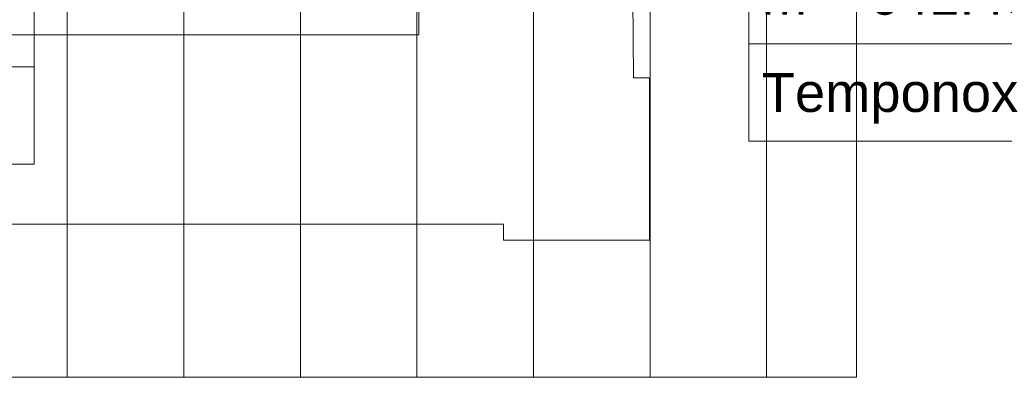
# Model space of a CAD drawing. Extents: x -208 to 552, y -140 to 454.
# Tile 25 of 47: x 238 to 289, y 132 to 151. Entities that reach past the tile are written whole.
import ezdxf
from ezdxf.lldxf.tags import DXFTag

# ---------------------------------------------------------------- set-up
doc = ezdxf.new("R2010")
doc.units = 0
doc.layers.get('0').update_dxf_attribs({"lineweight": 35})
doc.layers.add('5_DG-BESTAND', color=7, linetype='Continuous', lineweight=25)
doc.layers.add('5_DG-SCHRAFF-FILL', color=7, linetype='Continuous', lineweight=25)
doc.layers.add('H_Ruecklauf_Beschriftung', color=5, linetype='Continuous', lineweight=18, true_color=0x0000ff)
doc.layers.add('H_Vorlauf_Beschriftung', color=1, linetype='Continuous', lineweight=18, true_color=0xff0000)
doc.styles.get("Standard").update_dxf_attribs({"font": 'arial.ttf'})
tags = doc.linetypes.add('VERDECKT2_S2', pattern=[0.0027, 0.002, -0.0007]).pattern_tags.tags
tags[6:7] = [DXFTag(74, 4), DXFTag(75, 0), DXFTag(340, '0'), DXFTag(46, 1.0), DXFTag(50, 0.0), DXFTag(44, 0.0), DXFTag(45, 0.0)]
tags[4:5] = [DXFTag(74, 4), DXFTag(75, 0), DXFTag(340, '0'), DXFTag(46, 1.0), DXFTag(50, 0.0), DXFTag(44, 0.0), DXFTag(45, 0.0)]

# ---------------------------------------------------------------- blocks, each defined once
blk = doc.blocks.new('Referenz-A06HSU36NL', base_point=(-177.958, -120.344))
at = {"layer": '5_DG-BESTAND', "color": 0, "linetype": 'VERDECKT2_S2', "lineweight": 18, "ltscale": 0.18}
for p, q in [((258.618, 149.959), (258.618, 174.084)), ((269.67, 147.75), (269.46, 174.084)), ((176.374, 149.959), (258.618, 149.959)), ((270.5, 147.75), (269.67, 147.75)), ((270.5, 139.395), (270.5, 147.75)), ((78.2, 140.225), (262.975, 140.225)), ((262.975, 140.225), (262.975, 139.395)), ((262.975, 139.395), (270.5, 139.395))]:
    blk.add_line(p, q, dxfattribs=at)
at = {"layer": '5_DG-BESTAND', "color": 0, "lineweight": 18}
for p in [(281.159, 167.084), (84.61, 132.342)]:
    blk.add_line(p, (281.159, 132.342), dxfattribs=at)
at = {"layer": '5_DG-SCHRAFF-FILL', "color": 0, "lineweight": 13}
for p, q in [((240.526, 132.342), (240.526, 167.084)), ((246.526, 132.342), (246.526, 167.084)), ((252.526, 132.342), (252.526, 167.084)), ((258.526, 132.342), (258.526, 167.084)), ((264.526, 132.342), (264.526, 167.084)), ((270.526, 132.342), (270.526, 167.084)), ((276.526, 132.342), (276.526, 167.084))]:
    blk.add_line(p, q, dxfattribs=at)
blk = doc.blocks.new('Bauteilbeschriftung-A06HSU4INL', base_point=(253.232, 144.497))
at = {"color": 0, "lineweight": -2}
for p, q in [((275.611, 144.497), (275.611, 164.497)), ((275.611, 149.497), (313.018, 149.497)), ((313.018, 144.497), (275.611, 144.497))]:
    blk.add_line(p, q, dxfattribs=at)
at = {"color": 0, "linetype": 'ByBlock', "lineweight": -2, "ltscale": 0.18, "char_height": 2, "attachment_point": 1}
for s, insert in [('{\\fArial;ṁ = 641.43 kg/h}', (276.277, 152.997)), ('{\\fArial;Temponox }', (276.277, 147.997))]:
    blk.add_mtext(s, dxfattribs=dict(at, insert=insert))
blk = doc.blocks.new('Bauteilbeschriftung-A06HSU6CNL', base_point=(202.968, 143.316))
at = {"color": 0, "lineweight": -2}
for p, q in [((202.968, 163.316), (238.821, 163.316)), ((202.968, 143.316), (202.968, 163.316)), ((238.821, 163.316), (238.821, 143.316)), ((202.968, 158.316), (238.821, 158.316)), ((202.968, 153.316), (238.821, 153.316)), ((202.968, 148.316), (238.821, 148.316)), ((238.821, 143.316), (202.968, 143.316))]:
    blk.add_line(p, q, dxfattribs=at)
at = {"color": 0, "linetype": 'ByBlock', "lineweight": -2, "ltscale": 0.18}
blk.add_line((238.821, 163.316), (250.232, 163.316), dxfattribs=at)
at = {"color": 0, "linetype": 'ByBlock', "lineweight": -2, "ltscale": 0.18, "char_height": 2, "attachment_point": 1}
for s, insert in [('{\\fArial;DN 25}', (203.634, 161.816)), ('{\\fArial;Mitte Bauteil = 5 cm ab FFB}', (203.634, 156.816)), ('{\\fArial;ṁ = 641.43 kg/h}', (203.634, 151.816)), ('{\\fArial;Temponox }', (203.634, 146.816))]:
    blk.add_mtext(s, dxfattribs=dict(at, insert=insert))

msp = doc.modelspace()

# ---------------------------------------------------------------- block references
at = {"color": 251, "lineweight": 25, "ltscale": 0.25, "true_color": 0x585858}
msp.add_blockref('Referenz-A06HSU36NL', (-177.958, -120.344), dxfattribs=at)
at = {"layer": 'H_Ruecklauf_Beschriftung', "ltscale": 0.18}
msp.add_blockref('Bauteilbeschriftung-A06HSU6CNL', (202.968, 143.316), dxfattribs=at)
at = {"layer": 'H_Vorlauf_Beschriftung', "ltscale": 0.18}
msp.add_blockref('Bauteilbeschriftung-A06HSU4INL', (253.232, 144.497), dxfattribs=at)

doc.saveas('drawing.dxf')
